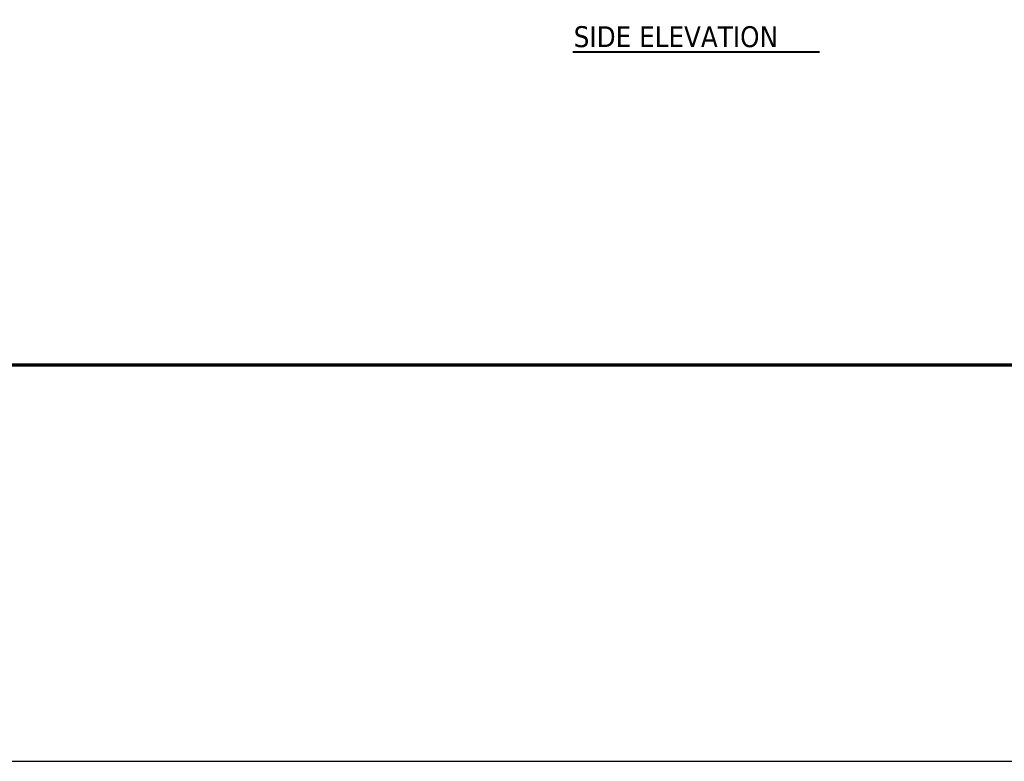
# Model space of a CAD drawing. Header units: inches. Extents: x 24 to 1128, y -94 to 748.
# Tile 82 of 256: x 403 to 686, y -94 to 119. Entities that reach past the tile are written whole.
import ezdxf

# ---------------------------------------------------------------- set-up
doc = ezdxf.new("R2010")
doc.units = ezdxf.units.IN
doc.header["$LTSCALE"] = 32
doc.header["$MEASUREMENT"] = 0
for name, color, linetype, lineweight in [('Border (ANSI)', 7, 'Continuous', 70), ('Sketch Geometry (ANSI)', 7, 'Continuous', 25), ('Symbol (ANSI)', 7, 'Continuous', 25)]:
    doc.layers.add(name, color=color, linetype=linetype, lineweight=lineweight)
doc.styles.add('Label Text (ANSI)', font='tahomabd.ttf')

# ---------------------------------------------------------------- blocks, each defined once
blk = doc.blocks.new('Borders SUPERIOR BORDER')
at = {"layer": 'Border (ANSI)'}
blk.add_line((35.25, 0.625), (0.75, 0.625), dxfattribs=at)

msp = doc.modelspace()

# ---------------------------------------------------------------- linework, layer by layer
at = {"layer": 'Sketch Geometry (ANSI)'}
msp.add_line((60.0741, -93.90353), (1071.03665, -93.90353), dxfattribs=at)
at = {"layer": 'Symbol (ANSI)', "lineweight": 40}
msp.add_line((562.23832, 110.16581), (633.22614, 110.16581), dxfattribs=at)

# ---------------------------------------------------------------- block references
at = {"xscale": 32, "yscale": 32, "zscale": 32}
msp.add_blockref('Borders SUPERIOR BORDER', (0, 0), dxfattribs=at)

# ---------------------------------------------------------------- texts
at = {"layer": 'Symbol (ANSI)', "insert": (562.5319, 111.39266), "char_height": 6.0159999, "attachment_point": 7, "style": 'Label Text (ANSI)'}
msp.add_mtext('SIDE ELEVATION', dxfattribs=at)

doc.saveas('drawing.dxf')
